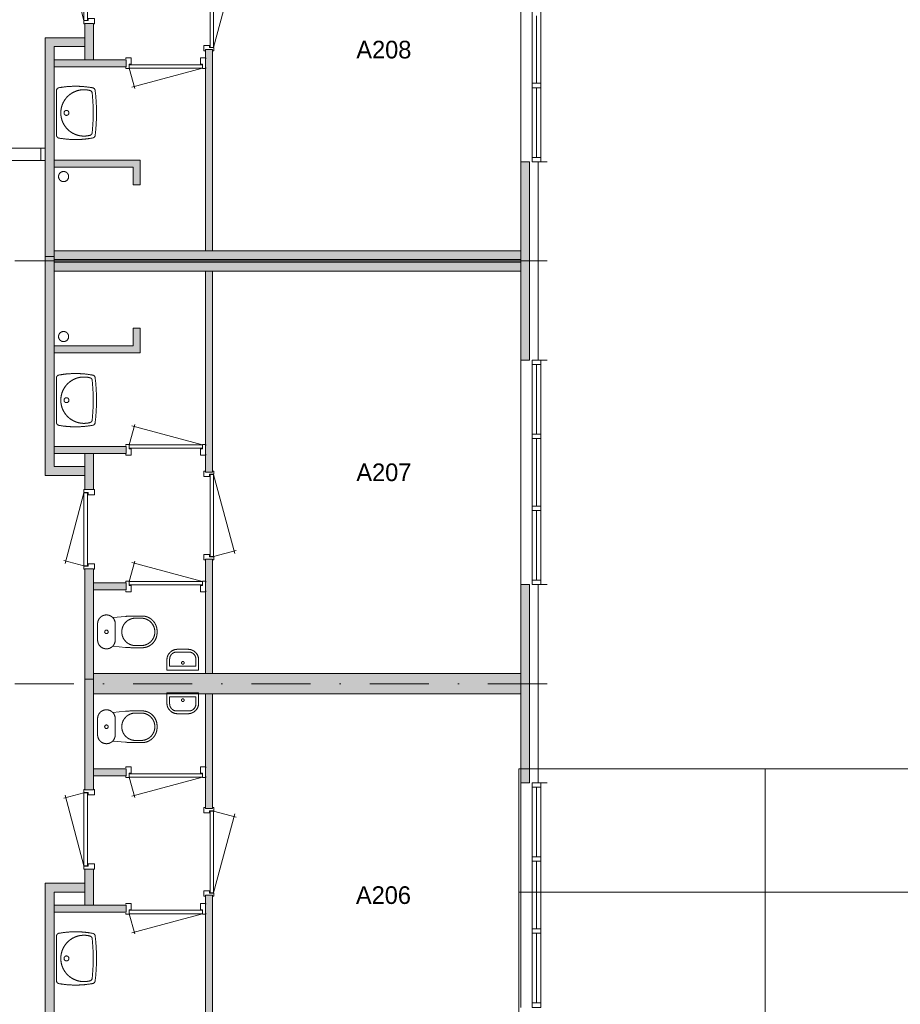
# Model space of a CAD drawing. Header units: millimetres. Extents: x 1701 to 85660, y 0 to 59400.
# Tile 6 of 17: x 38012 to 48014, y 15319 to 26498. Entities that reach past the tile are written whole.
import ezdxf
from ezdxf.enums import TextEntityAlignment as Align
from ezdxf.xclip import XClip

# ---------------------------------------------------------------- set-up
doc = ezdxf.new("R2010")
doc.units = ezdxf.units.MM
doc.header["$PDMODE"] = 3
doc.header["$PDSIZE"] = 1
doc.linetypes.add('DGN1', pattern=[504.6, 0, -504.6])
doc.linetypes.add('DGN4', pattern=[1343.35376, 671.67688, -335.83844, 0, -335.83844])
for name, color, linetype in [('16', 7, 'Continuous'), ('17', 7, 'Continuous'), ('3', 7, 'Continuous'), ('30', 7, 'Continuous'), ('31', 7, 'Continuous'), ('32', 7, 'Continuous'), ('33', 7, 'Continuous'), ('40', 7, 'Continuous'), ('48', 7, 'Continuous'), ('56', 7, 'Continuous'), ('58', 7, 'Continuous'), ('62', 7, 'Continuous')]:
    doc.layers.add(name, color=color, linetype=linetype)
doc.styles.add('dgn003', font='dgn003.shx')
doc.styles.get("Standard").update_dxf_attribs({"font": 'arial.ttf'})
doc.dimstyles.get("Standard").update_dxf_attribs({"dimtxt": 0.18, "dimasz": 0.18, "dimexe": 0.18, "dimexo": 0.0625, "dimgap": 0.09, "dimtad": 0, "dimtih": 1, "dimtoh": 1, "dimdec": 4, "dimzin": 0, "dimdsep": 46, "dimtxsty": 'Standard', "dimcen": 0.09, "dimadec": 0, "dimazin": 0, "dimtfac": 1, "dimtdec": 4, "dimtofl": 0, "dimtmove": 0, "dimatfit": 3, "dimfxl": 1, "dimtolj": 1, "dimtzin": 0, "dimarcsym": 0})

# ---------------------------------------------------------------- blocks, each defined once
blk = doc.blocks.new('830R1081')
at = {"layer": '33', "color": 1, "linetype": 'Continuous', "lineweight": 0}
for p, q in [((38, -108), (99.31999999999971, -336.8700000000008)), ((868, -108), (66.27999999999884, -322.8199999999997))]:
    blk.add_line(p, q, dxfattribs=at)
at = {"layer": '33', "color": 92, "linetype": 'Continuous', "lineweight": 13, "true_color": 0x00e100, "flags": 128}
for points in [[(0, -100), (0, -111), (35, -111), (35, -61), (60, -61), (60, 11), (0, 11), (0, 0)], [(906, -100), (906, -111), (871, -111), (871, -61), (846, -61), (846, 11), (906, 11), (906, 0)]]:
    blk.add_lwpolyline(points, dxfattribs=at)
at = {"layer": '33', "color": 2, "linetype": 'Continuous', "lineweight": 13, "true_color": 0xf0f000, "flags": 128}
blk.add_lwpolyline([(868, -108), (38, -108), (38, -68), (868, -68), (868, -108)], dxfattribs=at)
blk = doc.blocks.new('WT0127')
at = {"layer": '40', "color": 7, "linetype": 'Continuous', "lineweight": 0}
blk.add_line((20, -253.1600000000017), (20, 253.1599999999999), dxfattribs=at)
blk.add_circle((133.3075508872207, 0.00125715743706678), 28.05539163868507, dxfattribs=at)
for centre, radius, start, end in [((53.00755088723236, 253.1641869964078), 33, 100.0026666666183, 180), ((236.4977706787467, -765.8117378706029), 1068.364752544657, 79.44860833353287, 100.2016916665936), ((332.1007326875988, 0.00125715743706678), 263.1431818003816, 74.86666111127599, 285.133338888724), ((392.1833520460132, 222.1632768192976), 33, 6.041758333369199, 74.86666111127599), ((-1706.830269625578, 0.00125715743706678), 2143.737820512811, 353.9582416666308, 6.041758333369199), ((426.2076737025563, 252.0245843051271), 33, 6.857511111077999, 79.6544944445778), ((-1669.430269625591, 0.00125715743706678), 2143.737820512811, 353.142488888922, 6.85750833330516), ((53.00755088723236, -253.1616726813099), 33, 180, 259.9973333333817), ((236.4977706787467, 765.814252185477), 1068.36475254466, 259.7983083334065, 280.5513916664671), ((392.1833520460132, -222.1607625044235), 33, 285.133338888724, 353.9582416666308), ((426.2076737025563, -252.0220699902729), 33, 280.3455083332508, 353.1424916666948)]:
    blk.add_arc(centre, radius, start, end, dxfattribs=at)
blk = doc.blocks.new('830R1082')
at = {"layer": '33', "color": 1, "linetype": 'Continuous', "lineweight": 0}
for p, q in [((-108, -38), (-336.8700000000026, -99.31999999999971)), ((-108, -868), (-322.8199999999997, -66.27999999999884))]:
    blk.add_line(p, q, dxfattribs=at)
at = {"layer": '33', "color": 92, "linetype": 'Continuous', "lineweight": 13, "true_color": 0x00e100, "flags": 128}
for points in [[(-100, 0), (-111, 0), (-111, -35), (-61, -35), (-61, -60), (11, -60), (11, 0), (0, 0)], [(-100, -906), (-111, -906), (-111, -871), (-61, -871), (-61, -846), (11, -846), (11, -906), (0, -906)]]:
    blk.add_lwpolyline(points, dxfattribs=at)
at = {"layer": '33', "color": 2, "linetype": 'Continuous', "lineweight": 13, "true_color": 0xf0f000, "flags": 128}
blk.add_lwpolyline([(-108, -868), (-108, -38), (-68, -38), (-68, -868), (-108, -868)], dxfattribs=at)
blk = doc.blocks.new('930L0927')
at = {"layer": '33', "color": 1, "linetype": 'Continuous', "lineweight": 0}
for p, q in [((98, 968), (353.4400000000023, 899.5599999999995)), ((98, 38), (338.6999999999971, 936.3099999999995))]:
    blk.add_line(p, q, dxfattribs=at)
at = {"layer": '33', "color": 92, "linetype": 'Continuous', "lineweight": 13, "true_color": 0x00e100, "flags": 128}
for points in [[(90, 1006), (101, 1006), (101, 971), (51, 971), (51, 946), (-11, 946), (-11, 1006), (0, 1006)], [(90, 0), (101, 0), (101, 35), (51, 35), (51, 60), (-11, 60), (-11, 0), (0, 0)]]:
    blk.add_lwpolyline(points, dxfattribs=at)
at = {"layer": '33', "color": 2, "linetype": 'Continuous', "lineweight": 13, "true_color": 0xf0f000, "flags": 128}
blk.add_lwpolyline([(98, 968), (98, 38), (58, 38), (58, 968), (98, 968)], dxfattribs=at)
blk = doc.blocks.new('FT0127')
at = {"layer": '40', "color": 7, "linetype": 'Continuous', "lineweight": 0}
for p, q in [((-180, -135.0900000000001), (-180, -20)), ((-180, -20), (180, -20)), ((-148.8899999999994, -64.6299999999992), (148.8899999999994, -64.6299999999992)), ((148.8899999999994, -64.6299999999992), (148.8899999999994, -143.9799999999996))]:
    blk.add_line(p, q, dxfattribs=at)
at = {"layer": '40', "color": 7, "linetype": 'Continuous', "lineweight": 0, "flags": 128}
for points in [[(-148.8899999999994, -143.9799999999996), (-148.8899999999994, -64.6299999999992)], [(180, -20), (180, -135.0900000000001)], [(68.88999999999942, -223.9799999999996), (-68.88999999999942, -223.9799999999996)], [(60, -255.0900000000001), (-60, -255.0900000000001)]]:
    blk.add_lwpolyline(points, dxfattribs=at)
for points in [[(-59.99794387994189, -255.0885804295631, -0.414213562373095), (-179.9979438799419, -135.0885804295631)], [(-68.88794387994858, -223.9785804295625, -0.414213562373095), (-148.8879438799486, -143.9785804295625)]]:
    blk.add_lwpolyline(points, format="xyb", dxfattribs=at)
at = {"layer": '40', "color": 7, "linetype": 'Continuous', "lineweight": 0}
blk.add_circle((0.9483323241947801, -101.1356026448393), 15.1404192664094, dxfattribs=at)
for centre, radius in [((60.00205612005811, -135.0885804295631), 120), ((68.89205612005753, -143.9785804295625), 80)]:
    blk.add_arc(centre, radius, 270, 0, dxfattribs=at)
blk = doc.blocks.new('830R1083')
at = {"layer": '33', "color": 1, "linetype": 'Continuous', "lineweight": 0}
for p, q in [((38, -108), (99.31999999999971, -336.8700000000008)), ((868, -108), (66.28000000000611, -322.8199999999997))]:
    blk.add_line(p, q, dxfattribs=at)
at = {"layer": '33', "color": 92, "linetype": 'Continuous', "lineweight": 13, "true_color": 0x00e100, "flags": 128}
for points in [[(0, -100), (0, -111), (35, -111), (35, -61), (60, -61), (60, 11), (0, 11), (0, 0)], [(906, -100), (906, -111), (871, -111), (871, -61), (846, -61), (846, 11), (906, 11), (906, 0)]]:
    blk.add_lwpolyline(points, dxfattribs=at)
at = {"layer": '33', "color": 2, "linetype": 'Continuous', "lineweight": 13, "true_color": 0xf0f000, "flags": 128}
blk.add_lwpolyline([(868, -108), (38, -108), (38, -68), (868, -68), (868, -108)], dxfattribs=at)
blk = doc.blocks.new('CLOS0227')
at = {"layer": '40', "color": 7, "linetype": 'Continuous', "lineweight": 0}
for p, q in [((527.7900000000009, 155), (435.8399999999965, 155)), ((220, -92.5), (220, 92.5)), ((670, -1.069999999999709), (670, 0.7900000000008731)), ((527.7900000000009, -155), (435.5400000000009, -155))]:
    blk.add_line(p, q, dxfattribs=at)
at = {"layer": '40', "color": 7, "linetype": 'Continuous', "lineweight": 0, "flags": 128}
for points in [[(338.2999999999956, -175.6700000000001), (191.8999999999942, -162), (191.8994141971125, -161.9994389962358, -0.6743332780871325), (19.99891169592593, -92.49895165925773), (20, -92.5), (20, 92.5), (19.99891169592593, 92.50104834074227, -0.6743332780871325), (191.8994141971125, 162.0015356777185), (191.8999999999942, 162), (338.2999999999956, 175.6700000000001), (338.2951687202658, 175.6681475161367, -0.02328519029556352), (431.2845639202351, 180.0010483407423), (431.2900000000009, 180), (525, 180), (524.9989116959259, 180.0010483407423, -0.414213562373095), (694.9989116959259, 10.00104834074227), (695, 10), (695, -10), (694.9989116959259, -9.998951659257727, -0.414213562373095), (524.9989116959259, -179.9989516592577), (525, -180), (431.2900000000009, -180), (431.2848238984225, -179.9989516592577, -0.02328532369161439), (338.2999999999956, -175.6700000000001)], [(436.6489228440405, -154.9988474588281, -0.9175142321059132), (436.6489153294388, 155.0009434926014)], [(527.7876906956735, 155.001048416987, -0.9175214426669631), (527.7876906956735, -154.9989517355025)]]:
    blk.add_lwpolyline(points, format="xyb", dxfattribs=at)
at = {"layer": '40', "color": 7, "linetype": 'Continuous', "lineweight": 0}
blk.add_circle((119.9989116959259, 0.001048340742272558), 20, dxfattribs=at)
for centre, start, end in [((119.9989116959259, 92.50104834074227), 0, 44.02728333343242), ((119.9989116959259, -92.49895165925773), 315.9727166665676, 0)]:
    blk.add_arc(centre, 99.99999999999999, start, end, dxfattribs=at)
blk = doc.blocks.new('830R1084')
at = {"layer": '33', "color": 1, "linetype": 'Continuous', "lineweight": 0}
for p, q in [((38, 108), (99.31999999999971, 336.8700000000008)), ((868, 108), (66.27999999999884, 322.8199999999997))]:
    blk.add_line(p, q, dxfattribs=at)
at = {"layer": '33', "color": 92, "linetype": 'Continuous', "lineweight": 13, "true_color": 0x00e100, "flags": 128}
for points in [[(0, 100), (0, 111), (35, 111), (35, 61), (60, 61), (60, -11), (0, -11), (0, 0)], [(906, 100), (906, 111), (871, 111), (871, 61), (846, 61), (846, -11), (906, -11), (906, 0)]]:
    blk.add_lwpolyline(points, dxfattribs=at)
at = {"layer": '33', "color": 2, "linetype": 'Continuous', "lineweight": 13, "true_color": 0xf0f000, "flags": 128}
blk.add_lwpolyline([(868, 108), (38, 108), (38, 68), (868, 68), (868, 108)], dxfattribs=at)
blk = doc.blocks.new('930L0928')
at = {"layer": '33', "color": 1, "linetype": 'Continuous', "lineweight": 0}
for p, q in [((98, -38), (338.6999999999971, -936.3099999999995)), ((98, -968), (353.4400000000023, -899.5599999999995))]:
    blk.add_line(p, q, dxfattribs=at)
at = {"layer": '33', "color": 92, "linetype": 'Continuous', "lineweight": 13, "true_color": 0x00e100, "flags": 128}
for points in [[(90, 0), (101, 0), (101, -35), (51, -35), (51, -60), (-11, -60), (-11, 0), (0, 0)], [(90, -1006), (101, -1006), (101, -971), (51, -971), (51, -946), (-11, -946), (-11, -1006), (0, -1006)]]:
    blk.add_lwpolyline(points, dxfattribs=at)
at = {"layer": '33', "color": 2, "linetype": 'Continuous', "lineweight": 13, "true_color": 0xf0f000, "flags": 128}
blk.add_lwpolyline([(98, -968), (98, -38), (58, -38), (58, -968), (98, -968)], dxfattribs=at)
blk = doc.blocks.new('830R1085')
at = {"layer": '33', "color": 1, "linetype": 'Continuous', "lineweight": 0}
for p, q in [((38, 108), (99.31999999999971, 336.8700000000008)), ((868, 108), (66.28000000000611, 322.8199999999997))]:
    blk.add_line(p, q, dxfattribs=at)
at = {"layer": '33', "color": 92, "linetype": 'Continuous', "lineweight": 13, "true_color": 0x00e100, "flags": 128}
for points in [[(0, 100), (0, 111), (35, 111), (35, 61), (60, 61), (60, -11), (0, -11), (0, 0)], [(906, 100), (906, 111), (871, 111), (871, 61), (846, 61), (846, -11), (906, -11), (906, 0)]]:
    blk.add_lwpolyline(points, dxfattribs=at)
at = {"layer": '33', "color": 2, "linetype": 'Continuous', "lineweight": 13, "true_color": 0xf0f000, "flags": 128}
blk.add_lwpolyline([(868, 108), (38, 108), (38, 68), (868, 68), (868, 108)], dxfattribs=at)
blk = doc.blocks.new('CLOS0228')
at = {"layer": '40', "color": 7, "linetype": 'Continuous', "lineweight": 0}
for p, q in [((527.7900000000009, 155), (435.5400000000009, 155)), ((220, 92.5), (220, -92.5)), ((670, 1.069999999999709), (670, -0.7900000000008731)), ((527.7900000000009, -155), (435.8399999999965, -155))]:
    blk.add_line(p, q, dxfattribs=at)
at = {"layer": '40', "color": 7, "linetype": 'Continuous', "lineweight": 0, "flags": 128}
for points in [[(338.2999999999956, 175.6700000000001), (191.8999999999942, 162), (191.8994141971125, 161.9987050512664, 0.6743332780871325), (19.99891169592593, 92.49821771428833), (20, 92.5), (20, -92.5), (19.99891169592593, -92.50178228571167, 0.6743332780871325), (191.8994141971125, -162.0022696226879), (191.8999999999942, -162), (338.2999999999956, -175.6700000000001), (338.2951687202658, -175.6688814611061, 0.02328519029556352), (431.2845639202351, -180.0017822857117), (431.2900000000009, -180), (525, -180), (524.9989116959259, -180.0017822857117, 0.414213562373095), (694.9989116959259, -10.00178228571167), (695, -10), (695, 10), (694.9989116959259, 9.99821771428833, 0.414213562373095), (524.9989116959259, 179.9982177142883), (525, 180), (431.2900000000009, 180), (431.2848238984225, 179.9982177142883, 0.02328532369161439), (338.2999999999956, 175.6700000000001)], [(191.8998050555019, 161.998300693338, -0.19450385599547), (219.9989116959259, 92.49821771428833)], [(219.9989116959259, -92.50178228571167, -0.19450385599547), (191.8998050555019, -162.0018652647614)]]:
    blk.add_lwpolyline(points, format="xyb", dxfattribs=at)
at = {"layer": '40', "color": 7, "linetype": 'Continuous', "lineweight": 0}
blk.add_circle((119.9989116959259, -0.001782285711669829), 20, dxfattribs=at)
for centre, start, end in [((450.008911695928, -0.001782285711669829), 94.92634999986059, 265.0736472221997), ((514.4289116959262, -0.001782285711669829), 274.925902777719, 85.07409722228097)]:
    blk.add_arc(centre, 155.5746026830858, start, end, dxfattribs=at)
blk = doc.blocks.new('FT0128')
at = {"layer": '40', "color": 7, "linetype": 'Continuous', "lineweight": 0}
for p, q in [((-180, 135.0900000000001), (-180, 20)), ((148.8899999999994, 64.6299999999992), (148.8899999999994, 143.9799999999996)), ((-180, 20), (180, 20)), ((-148.8899999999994, 64.6299999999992), (148.8899999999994, 64.6299999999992))]:
    blk.add_line(p, q, dxfattribs=at)
at = {"layer": '40', "color": 7, "linetype": 'Continuous', "lineweight": 0, "flags": 128}
for points in [[(68.88999999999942, 223.9799999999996), (-68.88999999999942, 223.9799999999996)], [(60, 255.0900000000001), (-60, 255.0900000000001)], [(-148.8899999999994, 143.9799999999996), (-148.8899999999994, 64.6299999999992)], [(180, 20), (180, 135.0900000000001)]]:
    blk.add_lwpolyline(points, dxfattribs=at)
for points in [[(60.00205612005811, 255.0878464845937, -0.414213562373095), (180.0020561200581, 135.0878464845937)], [(68.89205612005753, 223.9778464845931, -0.414213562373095), (148.8920561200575, 143.9778464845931)]]:
    blk.add_lwpolyline(points, format="xyb", dxfattribs=at)
at = {"layer": '40', "color": 7, "linetype": 'Continuous', "lineweight": 0}
blk.add_circle((0.9483323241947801, 101.1348686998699), 15.1404192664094, dxfattribs=at)
for centre, radius in [((-59.99794387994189, 135.0878464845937), 120), ((-68.88794387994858, 143.9778464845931), 80)]:
    blk.add_arc(centre, radius, 90, 180, dxfattribs=at)
blk = doc.blocks.new('WT0128')
at = {"layer": '40', "color": 7, "linetype": 'Continuous', "lineweight": 0}
blk.add_line((20, 253.1599999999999), (20, -253.1599999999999), dxfattribs=at)
at = {"layer": '40', "color": 7, "linetype": 'Continuous', "lineweight": 0, "flags": 128}
for points in [[(20.00755088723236, 253.1609387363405, -0.3639570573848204), (47.27564847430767, 285.6593278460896)], [(47.27563088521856, 285.6593246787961, -0.09080072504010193), (432.1339317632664, 284.484845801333)], [(400.7985356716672, -254.0196007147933, -1.30637000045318), (400.7985356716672, 254.0156185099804)], [(400.7985382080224, 254.0156178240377, -0.30967078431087), (425.0000518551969, 225.6333862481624)], [(425.0000493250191, 225.6334101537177, -0.05277319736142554), (425.0000493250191, -225.6373923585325)], [(432.1339334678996, 284.4848454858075, -0.3287686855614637), (458.971597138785, 255.9615544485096)], [(458.9715912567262, 255.961603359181, -0.0599146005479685), (458.9716036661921, -255.9654823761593)], [(47.27564847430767, -285.6633100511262, -0.3639570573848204), (20.00755088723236, -253.1649209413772)], [(432.1339317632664, -284.4888280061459, -0.09080072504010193), (47.27563088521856, -285.6633068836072)], [(425.0000518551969, -225.6373684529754, -0.30967078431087), (400.7985382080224, -254.0196000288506)], [(458.9715969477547, -255.9655382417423, -0.3287686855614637), (432.1339318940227, -284.4888279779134)]]:
    blk.add_lwpolyline(points, format="xyb", dxfattribs=at)
at = {"layer": '40', "color": 7, "linetype": 'Continuous', "lineweight": 0}
blk.add_circle((133.3075508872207, -0.001991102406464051), 28.05539163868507, dxfattribs=at)
blk = doc.blocks.new('830R1086')
at = {"layer": '33', "color": 1, "linetype": 'Continuous', "lineweight": 0}
for p, q in [((-108, 868), (-322.8199999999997, 66.28000000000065)), ((-108, 38), (-336.8700000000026, 99.32000000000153))]:
    blk.add_line(p, q, dxfattribs=at)
at = {"layer": '33', "color": 92, "linetype": 'Continuous', "lineweight": 13, "true_color": 0x00e100, "flags": 128}
for points in [[(-100, 906), (-111, 906), (-111, 871), (-61, 871), (-61, 846), (11, 846), (11, 906), (0, 906)], [(-100, 0), (-111, 0), (-111, 35), (-61, 35), (-61, 60), (11, 60), (11, 0), (0, 0)]]:
    blk.add_lwpolyline(points, dxfattribs=at)
at = {"layer": '33', "color": 2, "linetype": 'Continuous', "lineweight": 13, "true_color": 0xf0f000, "flags": 128}
blk.add_lwpolyline([(-108, 868), (-108, 38), (-68, 38), (-68, 868), (-108, 868)], dxfattribs=at)
blk = doc.blocks.new('WT0129')
at = {"layer": '40', "color": 7, "linetype": 'Continuous', "lineweight": 0}
blk.add_line((20, -253.1599999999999), (20, 253.1599999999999), dxfattribs=at)
blk.add_circle((133.3075508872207, 0.0009520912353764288), 28.05539163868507, dxfattribs=at)
for centre, radius, start, end in [((53.00755088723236, 253.1638819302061), 33, 100.0026666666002, 180), ((236.4977706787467, -765.8120429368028), 1068.364752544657, 79.44860833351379, 100.2016916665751), ((332.1007326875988, 0.0009520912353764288), 263.1431818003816, 74.86666111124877, 285.1333388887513), ((392.1833520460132, 222.1629717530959), 33, 6.041758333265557, 74.86666111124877), ((-1706.830269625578, 0.0009520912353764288), 2143.737820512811, 353.9582416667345, 6.041758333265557), ((426.2076737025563, 252.0242792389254), 33, 6.857511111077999, 79.6544944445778), ((-1669.430269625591, 0.0009520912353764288), 2143.737820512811, 353.142488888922, 6.85750833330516), ((53.00755088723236, -253.1619777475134), 33, 180, 259.9973333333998), ((236.4977706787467, 765.8139471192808), 1068.36475254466, 259.7983083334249, 280.5513916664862), ((392.1833520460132, -222.1610675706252), 33, 285.1333388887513, 353.9582416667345), ((426.2076737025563, -252.0223750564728), 33, 280.345508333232, 353.1424916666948)]:
    blk.add_arc(centre, radius, start, end, dxfattribs=at)
blk = doc.blocks.new('830R1087')
at = {"layer": '33', "color": 1, "linetype": 'Continuous', "lineweight": 0}
for p, q in [((-108, -38), (-336.8700000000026, -99.31999999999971)), ((-108, -868), (-322.8199999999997, -66.27999999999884))]:
    blk.add_line(p, q, dxfattribs=at)
at = {"layer": '33', "color": 92, "linetype": 'Continuous', "lineweight": 13, "true_color": 0x00e100, "flags": 128}
for points in [[(-100, 0), (-111, 0), (-111, -35), (-61, -35), (-61, -60), (11, -60), (11, 0), (0, 0)], [(-100, -906), (-111, -906), (-111, -871), (-61, -871), (-61, -846), (11, -846), (11, -906), (0, -906)]]:
    blk.add_lwpolyline(points, dxfattribs=at)
at = {"layer": '33', "color": 2, "linetype": 'Continuous', "lineweight": 13, "true_color": 0xf0f000, "flags": 128}
blk.add_lwpolyline([(-108, -868), (-108, -38), (-68, -38), (-68, -868), (-108, -868)], dxfattribs=at)
blk = doc.blocks.new('830R1088')
at = {"layer": '33', "color": 1, "linetype": 'Continuous', "lineweight": 0}
for p, q in [((38, -108), (99.31999999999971, -336.869999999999)), ((868, -108), (66.27999999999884, -322.8199999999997))]:
    blk.add_line(p, q, dxfattribs=at)
at = {"layer": '33', "color": 92, "linetype": 'Continuous', "lineweight": 13, "true_color": 0x00e100, "flags": 128}
for points in [[(0, -100), (0, -111), (35, -111), (35, -61), (60, -61), (60, 11), (0, 11), (0, 0)], [(906, -100), (906, -111), (871, -111), (871, -61), (846, -61), (846, 11), (906, 11), (906, 0)]]:
    blk.add_lwpolyline(points, dxfattribs=at)
at = {"layer": '33', "color": 2, "linetype": 'Continuous', "lineweight": 13, "true_color": 0xf0f000, "flags": 128}
blk.add_lwpolyline([(868, -108), (38, -108), (38, -68), (868, -68), (868, -108)], dxfattribs=at)
blk = doc.blocks.new('930L0929')
at = {"layer": '33', "color": 1, "linetype": 'Continuous', "lineweight": 0}
for p, q in [((98, 968), (353.4400000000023, 899.5600000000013)), ((98, 38), (338.6999999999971, 936.3100000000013))]:
    blk.add_line(p, q, dxfattribs=at)
at = {"layer": '33', "color": 92, "linetype": 'Continuous', "lineweight": 13, "true_color": 0x00e100, "flags": 128}
for points in [[(90, 1006), (101, 1006), (101, 971), (51, 971), (51, 946), (-11, 946), (-11, 1006), (0, 1006)], [(90, 0), (101, 0), (101, 35), (51, 35), (51, 60), (-11, 60), (-11, 0), (0, 0)]]:
    blk.add_lwpolyline(points, dxfattribs=at)
at = {"layer": '33', "color": 2, "linetype": 'Continuous', "lineweight": 13, "true_color": 0xf0f000, "flags": 128}
blk.add_lwpolyline([(98, 968), (98, 38), (58, 38), (58, 968), (98, 968)], dxfattribs=at)
blk = doc.blocks.new('_DotSmall')
at = {"color": 0, "linetype": 'ByBlock', "const_width": 0.5}
blk.add_lwpolyline([(-0.0625, 0, 1), (0.0625, 0, 1)], format="xyb", close=True, dxfattribs=at)
blk = doc.blocks.new('*D15503')
at = {"layer": '58', "color": 3, "linetype": 'Continuous', "lineweight": 0, "transparency": 16777216}
for p, q in [((52064.76, 21167.77), (52064.76, 20292.77)), ((52064.76, 18617.77), (52064.76, 19492.77))]:
    blk.add_line(p, q, dxfattribs=at)
at = {"layer": 'Defpoints', "color": 0, "linetype": 'Continuous', "transparency": 16777216}
for p in [(50064.76, 21167.77), (52064.76, 21167.77), (50064.76, 18617.77)]:
    blk.add_point(p, dxfattribs=at)
at = {"layer": '58', "color": 3, "linetype": 'Continuous', "lineweight": 0, "transparency": 16777216, "xscale": 1080, "yscale": 1080, "zscale": 1080}
for p, rotation in [((52064.76, 21167.77), 90), ((52064.76, 18617.77), 270)]:
    blk.add_blockref('_DotSmall', p, dxfattribs=dict(at, rotation=rotation))
at = {"layer": '58', "color": 3, "linetype": 'Continuous', "lineweight": 0, "transparency": 16777216, "insert": (52064.75999999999, 19892.77000000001), "char_height": 200, "attachment_point": 5, "rotation": 270, "style": 'dgn003'}
blk.add_mtext('\\A1;2550', dxfattribs=at)
blk = doc.blocks.new('*D15504')
at = {"layer": '58', "color": 3, "linetype": 'Continuous', "lineweight": 0, "transparency": 16777216}
for p, q in [((52064.76, 18617.77), (52064.76, 17892.77)), ((52064.75999999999, 16367.77), (52064.76, 17092.77))]:
    blk.add_line(p, q, dxfattribs=at)
at = {"layer": 'Defpoints', "color": 0, "linetype": 'Continuous', "transparency": 16777216}
for p in [(50064.76, 18617.77), (52064.76, 18617.77), (50064.76, 16367.77)]:
    blk.add_point(p, dxfattribs=at)
at = {"layer": '58', "color": 3, "linetype": 'Continuous', "lineweight": 0, "transparency": 16777216, "xscale": 1080, "yscale": 1080, "zscale": 1080}
for p, rotation in [((52064.76, 18617.77), 90), ((52064.75999999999, 16367.77), 270)]:
    blk.add_blockref('_DotSmall', p, dxfattribs=dict(at, rotation=rotation))
at = {"layer": '58', "color": 3, "linetype": 'Continuous', "lineweight": 0, "transparency": 16777216, "insert": (52064.75999999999, 17492.77000000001), "char_height": 200, "attachment_point": 5, "rotation": 270, "style": 'dgn003'}
blk.add_mtext('\\A1;2250', dxfattribs=at)
blk = doc.blocks.new('*D15505')
at = {"layer": '58', "color": 3, "linetype": 'Continuous', "lineweight": 0, "transparency": 16777216}
for p, q in [((52064.76, 16367.77), (52064.76, 15492.77)), ((52064.76, 13817.77), (52064.76, 14692.77))]:
    blk.add_line(p, q, dxfattribs=at)
at = {"layer": 'Defpoints', "color": 0, "linetype": 'Continuous', "transparency": 16777216}
for p in [(50064.76, 16367.77), (50064.76, 13817.77), (52064.76, 13817.77)]:
    blk.add_point(p, dxfattribs=at)
at = {"layer": '58', "color": 3, "linetype": 'Continuous', "lineweight": 0, "transparency": 16777216, "xscale": 1080, "yscale": 1080, "zscale": 1080}
for p, rotation in [((52064.76, 16367.77), 90), ((52064.76, 13817.77), 270)]:
    blk.add_blockref('_DotSmall', p, dxfattribs=dict(at, rotation=rotation))
at = {"layer": '58', "color": 3, "linetype": 'Continuous', "lineweight": 0, "transparency": 16777216, "insert": (52064.76, 15092.77000000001), "char_height": 200, "attachment_point": 5, "rotation": 90, "style": 'dgn003'}
blk.add_mtext('\\A1;2550', dxfattribs=at)
blk = doc.blocks.new('*D15506')
at = {"layer": '58', "color": 3, "linetype": 'Continuous', "lineweight": 0, "transparency": 16777216}
for p, q in [((52064.76, 13817.77), (52064.76, 13092.77)), ((52064.76, 11567.77), (52064.76, 12292.77))]:
    blk.add_line(p, q, dxfattribs=at)
at = {"layer": 'Defpoints', "color": 0, "linetype": 'Continuous', "transparency": 16777216}
for p in [(50064.76, 13817.77), (52064.76, 13817.77), (50064.76, 11567.77)]:
    blk.add_point(p, dxfattribs=at)
at = {"layer": '58', "color": 3, "linetype": 'Continuous', "lineweight": 0, "transparency": 16777216, "xscale": 1080, "yscale": 1080, "zscale": 1080}
for p, rotation in [((52064.76, 13817.77), 90), ((52064.76, 11567.77), 270)]:
    blk.add_blockref('_DotSmall', p, dxfattribs=dict(at, rotation=rotation))
at = {"layer": '58', "color": 3, "linetype": 'Continuous', "lineweight": 0, "transparency": 16777216, "insert": (52064.76, 12692.77000000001), "char_height": 200, "attachment_point": 5, "rotation": 270, "style": 'dgn003'}
blk.add_mtext('\\A1;2250', dxfattribs=at)
blk = doc.blocks.new('*D15507')
at = {"layer": '58', "color": 3, "linetype": 'Continuous', "lineweight": 0, "transparency": 16777216}
for p, q in [((52064.76, 11567.77), (52064.76, 10692.77)), ((52064.76, 9017.77), (52064.76, 9892.77))]:
    blk.add_line(p, q, dxfattribs=at)
at = {"layer": 'Defpoints', "color": 0, "linetype": 'Continuous', "transparency": 16777216}
for p in [(50064.76, 11567.77), (52064.76, 11567.77), (50064.76, 9017.77)]:
    blk.add_point(p, dxfattribs=at)
at = {"layer": '58', "color": 3, "linetype": 'Continuous', "lineweight": 0, "transparency": 16777216, "xscale": 1080, "yscale": 1080, "zscale": 1080}
for p, rotation in [((52064.76, 11567.77), 90), ((52064.76, 9017.77), 270)]:
    blk.add_blockref('_DotSmall', p, dxfattribs=dict(at, rotation=rotation))
at = {"layer": '58', "color": 3, "linetype": 'Continuous', "lineweight": 0, "transparency": 16777216, "insert": (52064.76, 10292.77000000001), "char_height": 200, "attachment_point": 5, "rotation": 270, "style": 'dgn003'}
blk.add_mtext('\\A1;2550', dxfattribs=at)
blk = doc.blocks.new('*D15508')
at = {"layer": '58', "color": 3, "linetype": 'Continuous', "lineweight": 0, "transparency": 16777216}
for p, q in [((52064.76, 9017.77), (52064.76, 8292.77)), ((52064.76, 6767.77), (52064.76, 7492.77))]:
    blk.add_line(p, q, dxfattribs=at)
at = {"layer": 'Defpoints', "color": 0, "linetype": 'Continuous', "transparency": 16777216}
for p in [(50064.76, 9017.77), (52064.76, 9017.77), (50064.76, 6767.77)]:
    blk.add_point(p, dxfattribs=at)
at = {"layer": '58', "color": 3, "linetype": 'Continuous', "lineweight": 0, "transparency": 16777216, "xscale": 1080, "yscale": 1080, "zscale": 1080}
for p, rotation in [((52064.76, 9017.77), 90), ((52064.76, 6767.77), 270)]:
    blk.add_blockref('_DotSmall', p, dxfattribs=dict(at, rotation=rotation))
at = {"layer": '58', "color": 3, "linetype": 'Continuous', "lineweight": 0, "transparency": 16777216, "insert": (52064.76, 7892.770000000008), "char_height": 200, "attachment_point": 5, "rotation": 270, "style": 'dgn003'}
blk.add_mtext('\\A1;2250', dxfattribs=at)
blk = doc.blocks.new('WIJZA1')
at = {"layer": '3', "color": 1, "linetype": 'Continuous', "lineweight": 0}
for p, q in [((0, 0), (0, 1399.320000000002)), ((2798.660000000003, 0), (2798.660000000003, 1399.320000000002))]:
    blk.add_line(p, q, dxfattribs=at)
at = {"layer": '3', "color": 1, "linetype": 'Continuous', "lineweight": 0, "flags": 128}
blk.add_lwpolyline([(0, 0), (39980.77, 0), (39980.77, 1399.320000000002), (0, 1399.320000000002), (0, 0)], dxfattribs=at)
blk = doc.blocks.new('WIJZA2')
at = {"layer": '3', "color": 1, "linetype": 'Continuous', "lineweight": 0}
for p, q in [((0, 0), (0, 1399.32)), ((2798.660000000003, 0), (2798.660000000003, 1399.32))]:
    blk.add_line(p, q, dxfattribs=at)
at = {"layer": '3', "color": 1, "linetype": 'Continuous', "lineweight": 0, "flags": 128}
blk.add_lwpolyline([(0, 0), (39980.77, 0), (39980.77, 1399.32), (0, 1399.32), (0, 0)], dxfattribs=at)
blk = doc.blocks.new('AnonymousCell54')
at = {"color": 1, "linetype": 'Continuous', "lineweight": 0}
for name, p in [('WIJZA2', (0, -13093.7)), ('WIJZA1', (0, -14493.02))]:
    blk.add_blockref(name, p, dxfattribs=at)
blk = doc.blocks.new('50E03_329_B02 - Default')
at = {"layer": '16'}
for points in [[(49964.76, 16367.77), (49964.76, 18617.77), (50064.76, 18617.77), (50064.76, 16367.77)], [(49964.76, 11567.77), (49964.76, 13817.77), (50064.76, 13817.77), (50064.76, 11567.77)]]:
    blk.add_hatch(color=7, dxfattribs=at).paths.add_polyline_path(points)
at = {"layer": '62'}
for color, points in [(7, [(44914.76, 19777.77), (44914.76, 20187.77), (44814.76, 20187.77), (44814.76, 19777.77)]), (7, [(44364.76, 17542.77), (44464.76, 17542.77), (44464.76, 19927.77), (44814.76, 19927.77), (44814.76, 20027.77), (44364.76, 20027.77)]), (9, [(46184.76, 17607.77), (46184.76, 19892.77), (46264.76, 19892.77), (46264.76, 17607.77)]), (9, [(45284.76, 19697.77), (45284.76, 19777.77), (44464.76, 19777.77), (44464.76, 19697.77)]), (9, [(45364.76, 18357.77), (45444.76, 18357.77), (45444.76, 18637.77), (44464.76, 18637.77), (44464.76, 18557.77), (45364.76, 18557.77)]), (9, [(49764.76, 16367.77), (49764.76, 18617.77), (49864.76, 18617.77), (49864.76, 16367.77)]), (9, [(44464.76, 17607.77), (49764.76, 17607.77), (49764.76, 17507.77), (44464.76, 17507.77)]), (7, [(44364.76, 17542.77), (44464.76, 17542.77), (44464.76, 15157.77), (44814.76, 15157.77), (44814.76, 15057.77), (44364.76, 15057.77)]), (9, [(44464.76, 17377.77), (49764.76, 17377.77), (49764.76, 17492.77), (44464.76, 17492.77)]), (9, [(46184.76, 17377.77), (46184.76, 15092.77), (46264.76, 15092.77), (46264.76, 17377.77)]), (9, [(45364.76, 16727.77), (45444.76, 16727.77), (45444.76, 16447.77), (44464.76, 16447.77), (44464.76, 16527.77), (45364.76, 16527.77)]), (9, [(45284.76, 15387.77), (45284.76, 15307.77), (44464.76, 15307.77), (44464.76, 15387.77)]), (7, [(44914.76, 15307.77), (44914.76, 14897.77), (44814.76, 14897.77), (44814.76, 15307.77)]), (9, [(46184.76, 14107.77), (46184.76, 12807.77), (46264.76, 12807.77), (46264.76, 14107.77)]), (7, [(44914.76, 13997.77), (44914.76, 12742.77), (44814.76, 12742.77), (44814.76, 13997.77)]), (9, [(45284.76, 13837.77), (45284.76, 13757.77), (44914.76, 13757.77), (44914.76, 13837.77)]), (9, [(49764.76, 11567.77), (49764.76, 13817.77), (49864.76, 13817.77), (49864.76, 11567.77)]), (9, [(44914.76, 12807.77), (49764.76, 12807.77), (49764.76, 12577.77), (44914.76, 12577.77)]), (7, [(44914.76, 11487.77), (44914.76, 12742.77), (44814.76, 12742.77), (44814.76, 11487.77)]), (9, [(46184.76, 11277.77), (46184.76, 12577.77), (46264.76, 12577.77), (46264.76, 11277.77)]), (9, [(45284.76, 11647.77), (45284.76, 11727.77), (44914.76, 11727.77), (44914.76, 11647.77)]), (7, [(44914.76, 10177.77), (44914.76, 10587.77), (44814.76, 10587.77), (44814.76, 10177.77)]), (7, [(44364.76, 7942.77), (44464.76, 7942.77), (44464.76, 10327.77), (44814.76, 10327.77), (44814.76, 10427.77), (44364.76, 10427.77)]), (9, [(46184.76, 8007.77), (46184.76, 10292.77), (46264.76, 10292.77), (46264.76, 8007.77)]), (9, [(45284.76, 10097.77), (45284.76, 10177.77), (44464.76, 10177.77), (44464.76, 10097.77)])]:
    blk.add_hatch(color=color, dxfattribs=at).paths.add_polyline_path(points)
at = {"layer": '16', "color": 92, "linetype": 'Continuous', "lineweight": 0, "true_color": 0x00e100, "flags": 128}
for points in [[(44814.76, 19777.77), (44814.76, 20187.77), (44914.76, 20187.77), (44914.76, 19777.77), (44814.76, 19777.77)], [(44364.76, 17542.77), (44364.76, 20027.77), (44814.76, 20027.77), (44814.76, 19927.77), (44464.76, 19927.77), (44464.76, 17542.77), (44364.76, 17542.77)], [(46184.76, 19892.77), (46184.76, 17607.77), (46264.76, 17607.77), (46264.76, 19892.77), (46184.76, 19892.77)], [(44464.76, 19697.77), (44464.76, 19777.77), (45284.76, 19777.77), (45284.76, 19697.77), (44464.76, 19697.77)], [(44464.76, 18557.77), (45364.76, 18557.77), (45364.76, 18357.77), (45444.76, 18357.77), (45444.76, 18637.77), (44464.76, 18637.77), (44464.76, 18557.77)], [(49764.76, 16367.77), (49764.76, 18617.77), (49864.76, 18617.77), (49864.76, 16367.77), (49764.76, 16367.77)], [(49964.76, 16367.77), (49964.76, 18617.77), (50064.76, 18617.77), (50064.76, 16367.77), (49964.76, 16367.77)], [(44364.76, 17542.77), (44364.76, 15057.77), (44814.76, 15057.77), (44814.76, 15157.77), (44464.76, 15157.77), (44464.76, 17542.77), (44364.76, 17542.77)], [(46184.76, 15092.77), (46184.76, 17377.77), (46264.76, 17377.77), (46264.76, 15092.77), (46184.76, 15092.77)], [(44464.76, 16527.77), (45364.76, 16527.77), (45364.76, 16727.77), (45444.76, 16727.77), (45444.76, 16447.77), (44464.76, 16447.77), (44464.76, 16527.77)], [(44464.76, 15387.77), (44464.76, 15307.77), (45284.76, 15307.77), (45284.76, 15387.77), (44464.76, 15387.77)], [(44814.76, 15307.77), (44814.76, 14897.77), (44914.76, 14897.77), (44914.76, 15307.77), (44814.76, 15307.77)], [(46184.76, 12807.77), (46184.76, 14107.77), (46264.76, 14107.77), (46264.76, 12807.77), (46184.76, 12807.77)], [(44814.76, 13997.77), (44814.76, 12742.77), (44914.76, 12742.77), (44914.76, 13997.77), (44814.76, 13997.77)], [(44914.76, 13837.77), (44914.76, 13757.77), (45284.76, 13757.77), (45284.76, 13837.77), (44914.76, 13837.77)], [(49764.76, 11567.77), (49764.76, 13817.77), (49864.76, 13817.77), (49864.76, 11567.77), (49764.76, 11567.77)], [(49964.76, 11567.77), (49964.76, 13817.77), (50064.76, 13817.77), (50064.76, 11567.77), (49964.76, 11567.77)], [(44814.76, 11487.77), (44814.76, 12742.77), (44914.76, 12742.77), (44914.76, 11487.77), (44814.76, 11487.77)], [(46184.76, 12577.77), (46184.76, 11277.77), (46264.76, 11277.77), (46264.76, 12577.77), (46184.76, 12577.77)], [(44914.76, 11647.77), (44914.76, 11727.77), (45284.76, 11727.77), (45284.76, 11647.77), (44914.76, 11647.77)], [(44814.76, 10177.77), (44814.76, 10587.77), (44914.76, 10587.77), (44914.76, 10177.77), (44814.76, 10177.77)], [(44364.76, 7942.77), (44364.76, 10427.77), (44814.76, 10427.77), (44814.76, 10327.77), (44464.76, 10327.77), (44464.76, 7942.77), (44364.76, 7942.77)], [(46184.76, 10292.77), (46184.76, 8007.77), (46264.76, 8007.77), (46264.76, 10292.77), (46184.76, 10292.77)], [(44464.76, 10097.77), (44464.76, 10177.77), (45284.76, 10177.77), (45284.76, 10097.77), (44464.76, 10097.77)]]:
    blk.add_lwpolyline(points, dxfattribs=at)
at = {"layer": '16', "color": 7, "linetype": 'Continuous', "lineweight": 0, "flags": 128}
for points in [[(49964.76, 16367.77), (49964.76, 18617.77), (50064.76, 18617.77), (50064.76, 16367.77), (49964.76, 16367.77)], [(49964.76, 11567.77), (49964.76, 13817.77), (50064.76, 13817.77), (50064.76, 11567.77), (49964.76, 11567.77)]]:
    blk.add_lwpolyline(points, dxfattribs=at)
at = {"layer": '17', "color": 92, "linetype": 'Continuous', "lineweight": 0, "true_color": 0x00e100, "flags": 128}
for points in [[(44464.76, 17507.77), (49764.76, 17507.77), (49764.76, 17607.77), (44464.76, 17607.77), (44464.76, 17507.77)], [(44464.76, 17377.77), (49764.76, 17377.77), (49764.76, 17477.77), (44464.76, 17477.77), (44464.76, 17377.77)], [(44914.76, 12807.77), (44914.76, 12577.77), (49764.76, 12577.77), (49764.76, 12807.77), (44914.76, 12807.77)]]:
    blk.add_lwpolyline(points, dxfattribs=at)
at = {"layer": '30', "color": 3, "linetype": 'Continuous', "lineweight": 0}
for p, q in [((49764.76, 21167.77), (49764.76, 18617.77)), ((50064.76, 21167.77), (50064.76, 18617.77)), ((49764.76, 13817.77), (49764.76, 16367.77)), ((50064.76, 13817.77), (50064.76, 16367.77)), ((49764.76, 11567.77), (49764.76, 9017.77)), ((50064.76, 11567.77), (50064.76, 9017.77))]:
    blk.add_line(p, q, dxfattribs=at)
at = {"layer": '31', "color": 3, "linetype": 'Continuous', "lineweight": 0}
for p, q in [((44364.76, 18772.92), (42764.76, 18772.92)), ((44364.76, 18632.92), (42764.76, 18632.92))]:
    blk.add_line(p, q, dxfattribs=at)
at = {"layer": '32', "color": 3, "linetype": 'Continuous', "lineweight": 0}
for p, q in [((49894.76, 18667.77), (49894.76, 21117.77)), ((49994.76, 21117.77), (49994.76, 18617.77)), ((49944.76, 20276.1), (49944.76, 19509.43)), ((49944.76, 19459.43), (49944.76, 18667.77)), ((49994.76, 13867.77), (49994.76, 16367.77)), ((49894.76, 16317.77), (49894.76, 13867.77)), ((49944.76, 15526.11), (49944.76, 16317.77)), ((49944.76, 14709.44), (49944.76, 15476.11)), ((49944.76, 13867.77), (49944.76, 14659.44)), ((49894.76, 13867.77), (49994.76, 13867.77)), ((49894.76, 9067.77), (49894.76, 11517.77)), ((49894.76, 11517.77), (49994.76, 11517.77)), ((49944.76, 11517.77), (49944.76, 10726.1)), ((49994.76, 11517.77), (49994.76, 9017.77)), ((49944.76, 10676.1), (49944.76, 9909.43)), ((49944.76, 9859.43), (49944.76, 9067.77))]:
    blk.add_line(p, q, dxfattribs=at)
at = {"layer": '32', "color": 3, "linetype": 'Continuous', "lineweight": 0, "flags": 128}
for points in [[(49994.76, 19509.43), (49994.76, 19459.43), (49894.76, 19459.43), (49894.76, 19509.43), (49994.76, 19509.43)], [(44364.76, 18632.92), (44314.76, 18632.92), (44314.76, 18771.92), (44364.76, 18771.92), (44364.76, 18632.92)], [(49994.76, 18667.77), (49994.76, 18617.77), (49894.76, 18617.77), (49894.76, 18667.77), (49994.76, 18667.77)], [(49994.76, 16317.77), (49994.76, 16367.77), (49894.76, 16367.77), (49894.76, 16317.77), (49994.76, 16317.77)], [(49994.76, 15476.11), (49994.76, 15526.11), (49894.76, 15526.11), (49894.76, 15476.11), (49994.76, 15476.11)], [(49994.76, 14659.44), (49994.76, 14709.44), (49894.76, 14709.44), (49894.76, 14659.44), (49994.76, 14659.44)], [(49994.76, 13817.77), (49994.76, 13867.77), (49894.76, 13867.77), (49894.76, 13817.77), (49994.76, 13817.77)], [(49994.76, 11567.77), (49994.76, 11517.77), (49894.76, 11517.77), (49894.76, 11567.77), (49994.76, 11567.77)], [(49994.76, 10726.1), (49994.76, 10676.1), (49894.76, 10676.1), (49894.76, 10726.1), (49994.76, 10726.1)], [(49994.76, 9909.43), (49994.76, 9859.43), (49894.76, 9859.43), (49894.76, 9909.43), (49994.76, 9909.43)], [(49994.76, 9067.77), (49994.76, 9017.77), (49894.76, 9017.77), (49894.76, 9067.77), (49994.76, 9067.77)]]:
    blk.add_lwpolyline(points, dxfattribs=at)
at = {"layer": '40', "color": 3, "linetype": 'Continuous', "lineweight": 0}
for centre in [(44573.35922071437, 18451.00970610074), (44573.35922071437, 16634.52925488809)]:
    blk.add_circle(centre, 57.45999999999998, dxfattribs=at)
at = {"layer": '56', "color": 3, "linetype": 'DGN4', "lineweight": 0}
for p, q in [((51564.76, 17492.77), (-3435.24, 17492.77)), ((51564.76, 12692.77), (-3435.24, 12692.77))]:
    blk.add_line(p, q, dxfattribs=at)
at = {"layer": '58', "color": 3, "linetype": 'DGN1', "lineweight": 0}
for p, q in [((50064.76, 18617.77), (52064.76, 18617.77)), ((50064.76, 16367.77), (52064.76, 16367.77)), ((50064.76, 13817.77), (52064.76, 13817.77)), ((50064.76, 11567.77), (52064.76, 11567.77))]:
    blk.add_line(p, q, dxfattribs=at)
at = {"layer": '62', "color": 7, "linetype": 'Continuous', "lineweight": 0, "flags": 128}
for points in [[(44914.76, 19777.77), (44914.76, 20187.77), (44814.76, 20187.77), (44814.76, 19777.77), (44914.76, 19777.77)], [(44364.76, 17542.77), (44464.76, 17542.77), (44464.76, 19927.77), (44814.76, 19927.77), (44814.76, 20027.77), (44364.76, 20027.77), (44364.76, 17542.77)], [(44364.76, 17542.77), (44464.76, 17542.77), (44464.76, 15157.77), (44814.76, 15157.77), (44814.76, 15057.77), (44364.76, 15057.77), (44364.76, 17542.77)], [(44914.76, 15307.77), (44914.76, 14897.77), (44814.76, 14897.77), (44814.76, 15307.77), (44914.76, 15307.77)], [(44914.76, 13997.77), (44914.76, 12742.77), (44814.76, 12742.77), (44814.76, 13997.77), (44914.76, 13997.77)], [(44914.76, 11487.77), (44914.76, 12742.77), (44814.76, 12742.77), (44814.76, 11487.77), (44914.76, 11487.77)], [(44914.76, 10177.77), (44914.76, 10587.77), (44814.76, 10587.77), (44814.76, 10177.77), (44914.76, 10177.77)], [(44364.76, 7942.77), (44464.76, 7942.77), (44464.76, 10327.77), (44814.76, 10327.77), (44814.76, 10427.77), (44364.76, 10427.77), (44364.76, 7942.77)]]:
    blk.add_lwpolyline(points, dxfattribs=at)
at = {"layer": '62', "color": 9, "linetype": 'Continuous', "lineweight": 0, "flags": 128}
for points in [[(46184.76, 17607.77), (46184.76, 19892.77), (46264.76, 19892.77), (46264.76, 17607.77), (46184.76, 17607.77)], [(45284.76, 19697.77), (45284.76, 19777.77), (44464.76, 19777.77), (44464.76, 19697.77), (45284.76, 19697.77)], [(45364.76, 18357.77), (45444.76, 18357.77), (45444.76, 18637.77), (44464.76, 18637.77), (44464.76, 18557.77), (45364.76, 18557.77), (45364.76, 18357.77)], [(49764.76, 16367.77), (49764.76, 18617.77), (49864.76, 18617.77), (49864.76, 16367.77), (49764.76, 16367.77)], [(44464.76, 17607.77), (49764.76, 17607.77), (49764.76, 17507.77), (44464.76, 17507.77), (44464.76, 17607.77)], [(44464.76, 17377.77), (49764.76, 17377.77), (49764.76, 17492.77), (44464.76, 17492.77), (44464.76, 17377.77)], [(46184.76, 17377.77), (46184.76, 15092.77), (46264.76, 15092.77), (46264.76, 17377.77), (46184.76, 17377.77)], [(45364.76, 16727.77), (45444.76, 16727.77), (45444.76, 16447.77), (44464.76, 16447.77), (44464.76, 16527.77), (45364.76, 16527.77), (45364.76, 16727.77)], [(45284.76, 15387.77), (45284.76, 15307.77), (44464.76, 15307.77), (44464.76, 15387.77), (45284.76, 15387.77)], [(46184.76, 14107.77), (46184.76, 12807.77), (46264.76, 12807.77), (46264.76, 14107.77), (46184.76, 14107.77)], [(45284.76, 13837.77), (45284.76, 13757.77), (44914.76, 13757.77), (44914.76, 13837.77), (45284.76, 13837.77)], [(49764.76, 11567.77), (49764.76, 13817.77), (49864.76, 13817.77), (49864.76, 11567.77), (49764.76, 11567.77)], [(44914.76, 12807.77), (49764.76, 12807.77), (49764.76, 12577.77), (44914.76, 12577.77), (44914.76, 12807.77)], [(46184.76, 11277.77), (46184.76, 12577.77), (46264.76, 12577.77), (46264.76, 11277.77), (46184.76, 11277.77)], [(45284.76, 11647.77), (45284.76, 11727.77), (44914.76, 11727.77), (44914.76, 11647.77), (45284.76, 11647.77)], [(46184.76, 8007.77), (46184.76, 10292.77), (46264.76, 10292.77), (46264.76, 8007.77), (46184.76, 8007.77)], [(45284.76, 10097.77), (45284.76, 10177.77), (44464.76, 10177.77), (44464.76, 10097.77), (45284.76, 10097.77)]]:
    blk.add_lwpolyline(points, dxfattribs=at)
at = {"color": 7, "linetype": 'Continuous', "lineweight": 0}
for name, p in [('830R1087', (44912.86, 21092.48)), ('930L0929', (46178.79, 19879.54)), ('830R1088', (45281.68, 19787.95)), ('WT0129', (44472.62, 19173.63)), ('WT0128', (44472.62, 15911.91)), ('830R1084', (45281.68, 15297.59)), ('930L0928', (46178.79, 15106)), ('830R1086', (44912.86, 13993.06)), ('830R1085', (45281.67, 13746.17)), ('CLOS0228', (44939.66, 13281.28)), ('FT0128', (45926.8, 12828.2)), ('FT0127', (45926.8, 12607.34)), ('CLOS0227', (44939.66, 12204.26)), ('830R1083', (45281.67, 11739.37)), ('830R1082', (44912.86, 11492.48)), ('930L0927', (46178.79, 10279.54)), ('830R1081', (45281.68, 10187.95)), ('WT0127', (44472.62, 9573.630000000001))]:
    blk.add_blockref(name, p, dxfattribs=at)
at = {"layer": '48', "color": 7, "linetype": 'Continuous', "lineweight": 0, "style": 'dgn003'}
for s, p in [('A208', (48210.62996000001, 19892.44999)), ('A207', (48210.62996000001, 15093.10999)), ('A206', (48205.94996000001, 10292.44999))]:
    blk.add_text(s, height=199.99998, dxfattribs=at).set_placement(p, align=Align.MIDDLE_CENTER)
at = {"layer": '58', "color": 3, "linetype": 'Continuous', "lineweight": 0}
for base, p1, p2, angle, picture, middle, turn in [((52064.76, 21167.77), (50064.76, 18617.77), (50064.76, 21167.77), 270, '*D15503', (52064.75999999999, 19892.77000000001), 270), ((52064.76, 18617.77), (50064.76, 16367.77), (50064.76, 18617.77), 270, '*D15504', (52064.75999999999, 17492.77000000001), 270), ((52064.76, 13817.77), (50064.76, 16367.77), (50064.76, 13817.77), 90, '*D15505', (52064.76, 15092.77000000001), 90), ((52064.76, 13817.77), (50064.76, 11567.77), (50064.76, 13817.77), 270, '*D15506', (52064.76, 12692.77000000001), 270), ((52064.76, 11567.77), (50064.76, 9017.77), (50064.76, 11567.77), 270, '*D15507', (52064.76, 10292.77000000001), 270), ((52064.76, 9017.77), (50064.76, 6767.77), (50064.76, 9017.77), 270, '*D15508', (52064.76, 7892.770000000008), 270)]:
    dim = blk.add_linear_dim(base=base, p1=p1, p2=p2, angle=angle, dimstyle='Standard', override={"dimscale": 1, "dimtxt": 200, "dimasz": 1080, "dimexe": 0, "dimexo": 0, "dimgap": 100, "dimtad": 1, "dimjust": 0, "dimtih": 0, "dimtoh": 0, "dimdec": 0, "dimlfac": 1, "dimzin": 11, "dimdsep": 46, "dimlunit": 2, "dimpost": '<>', "dimtxsty": 'dgn003', "dimblk1": 'DotSmall', "dimblk2": 'DotSmall', "dimsah": 1, "dimcen": 0, "dimse1": 1, "dimse2": 1, "dimclrd": 3, "dimclre": 3, "dimclrt": 3, "dimtol": 0, "dimtix": 1, "dimtofl": 1, "dimatfit": 3, "dimfrac": 1, "dimtolj": 1, "dimlwd": 0, "dimlwe": 0}, dxfattribs=at)
    dim.commit()
    dim.dimension.update_dxf_attribs({"geometry": picture, "text_midpoint": middle, "text_rotation": turn})

msp = doc.modelspace()

# ---------------------------------------------------------------- block references
at = {"color": 1, "linetype": 'Continuous', "lineweight": 0}
msp.add_blockref('AnonymousCell54', (43680.57, 29685.71), dxfattribs=at)
ref = msp.add_blockref('50E03_329_B02 - Default', (-6062.84, 6266.16))
XClip(ref).set_block_clipping_path([(50064.759999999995, 48907.770000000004), (50064.759999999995, 2907.7700000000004), (36045.31, 2907.7700000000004), (36045.31, 35360), (9749.79, 35360), (9749.790000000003, 48907.770000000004)])

doc.saveas('drawing.dxf')
